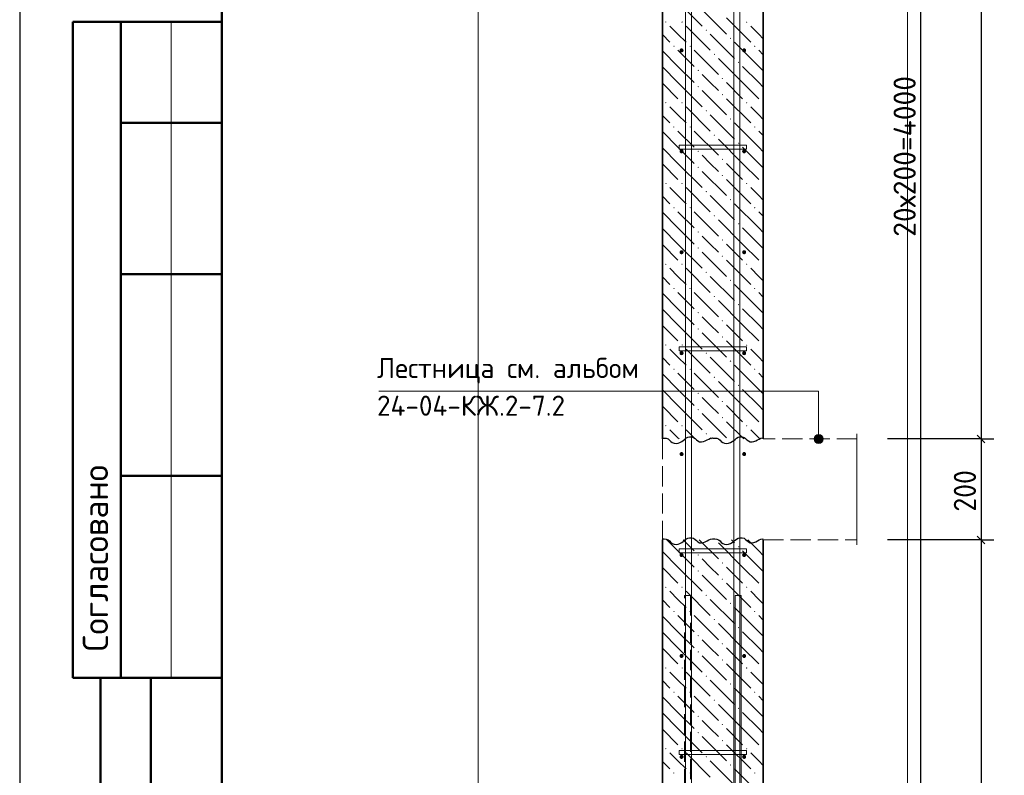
# Model space of a CAD drawing. Header units: millimetres. Extents: x 0 to 50400, y 0 to 35640.
# Tile 2 of 12: x 0 to 11699, y 9641 to 18625. Entities that reach past the tile are written whole.
import ezdxf

# ---------------------------------------------------------------- set-up
doc = ezdxf.new("R2010")
doc.units = ezdxf.units.MM
doc.linetypes.add('______2', pattern=[324, 240, -84])
for name, color, linetype, lineweight in [('Standard', 7, 'Continuous', 25), ('Выпуски арматуры Г-обр.', 52, 'Continuous', 25), ('ЖБ Лестница', 52, 'Continuous', 25), ('ЖБ Стена верхний уровень', 7, 'Continuous', 35), ('Позиционная метка линия выноска', 7, 'Continuous', 13), ('Позиционная метка номер позиции', 7, 'Continuous', 13), ('Примечания', 7, 'Continuous', 13)]:
    doc.layers.add(name, color=color, linetype=linetype, lineweight=lineweight)
doc.layers.add('Размерная выноска', color=7, linetype='Continuous')
for name, color, linetype, true_color in [('Стена фоновая арматура У1', 7, '______2', 0xa0a0a0), ('Стена фоновая арматура Х1', 7, '______2', 0xa0a0a0), ('Стена фоновая затяжка С-обр.', 7, '______2', 0xa0a0a0)]:
    doc.layers.add(name, color=color, linetype=linetype, true_color=true_color)
doc.styles.add('ISOCPEUR', font='txt')

msp = doc.modelspace()

# ---------------------------------------------------------------- hatches: boundary and pattern name
at = {"layer": 'ЖБ Стена верхний уровень', "linetype": 'Continuous', "lineweight": 18, "transparency": 33554687}
for points in [[(7670, 18597), (7678, 18605), (7686, 18597), (7678, 18589)], [(7862, 18597), (7870, 18605), (7878, 18597), (7870, 18589)], [(8630, 18597), (8638, 18605), (8646, 18597), (8638, 18589)], [(8822, 18597), (8830, 18605), (8836, 18598), (8836, 18596), (8830, 18589)], [(8150, 18501), (8158, 18509), (8166, 18501), (8158, 18493)], [(8438, 18405), (8446, 18413), (8454, 18405), (8446, 18397)], [(7766, 18309), (7774, 18317), (7782, 18309), (7774, 18301)], [(7958, 18309), (7966, 18317), (7974, 18309), (7966, 18301)], [(8726, 18309), (8734, 18317), (8742, 18309), (8734, 18301)], [(8246, 18213), (8254, 18221), (8262, 18213), (8254, 18205)], [(8054, 18021), (8062, 18029), (8070, 18021), (8062, 18013)], [(8534, 18117), (8542, 18125), (8550, 18117), (8542, 18109)], [(8342, 17925), (8350, 17933), (8358, 17925), (8350, 17917)], [(8054, 17829), (8062, 17837), (8070, 17829), (8062, 17821)], [(8342, 17733), (8350, 17741), (8358, 17733), (8350, 17725)], [(7670, 17637), (7678, 17645), (7686, 17637), (7678, 17629)], [(7862, 17637), (7870, 17645), (7878, 17637), (7870, 17629)], [(8630, 17637), (8638, 17645), (8646, 17637), (8638, 17629)], [(8822, 17637), (8830, 17645), (8836, 17638), (8836, 17636), (8830, 17629)], [(8150, 17541), (8158, 17549), (8166, 17541), (8158, 17533)], [(8438, 17445), (8446, 17453), (8454, 17445), (8446, 17437)], [(7766, 17349), (7774, 17357), (7782, 17349), (7774, 17341)], [(7958, 17349), (7966, 17357), (7974, 17349), (7966, 17341)], [(8726, 17349), (8734, 17357), (8742, 17349), (8734, 17341)], [(8246, 17253), (8254, 17261), (8262, 17253), (8254, 17245)], [(8534, 17157), (8542, 17165), (8550, 17157), (8542, 17149)], [(8054, 17061), (8062, 17069), (8070, 17061), (8062, 17053)], [(8342, 16965), (8350, 16973), (8358, 16965), (8350, 16957)], [(8054, 16869), (8062, 16877), (8070, 16869), (8062, 16861)], [(8342, 16773), (8350, 16781), (8358, 16773), (8350, 16765)], [(7670, 16677), (7678, 16685), (7686, 16677), (7678, 16669)], [(7862, 16677), (7870, 16685), (7878, 16677), (7870, 16669)], [(8630, 16677), (8638, 16685), (8646, 16677), (8638, 16669)], [(8822, 16677), (8830, 16685), (8836, 16678), (8836, 16676), (8830, 16669)], [(8150, 16581), (8158, 16589), (8166, 16581), (8158, 16573)], [(7766, 16389), (7774, 16397), (7782, 16389), (7774, 16381)], [(7958, 16389), (7966, 16397), (7974, 16389), (7966, 16381)], [(8438, 16485), (8446, 16493), (8454, 16485), (8446, 16477)], [(8726, 16389), (8734, 16397), (8742, 16389), (8734, 16381)], [(8246, 16293), (8254, 16301), (8262, 16293), (8254, 16285)], [(8534, 16197), (8542, 16205), (8550, 16197), (8542, 16189)], [(8054, 16101), (8062, 16109), (8070, 16101), (8062, 16093)], [(8054, 15909), (8062, 15917), (8070, 15909), (8062, 15901)], [(8342, 16005), (8350, 16013), (8358, 16005), (8350, 15997)], [(8342, 15813), (8350, 15821), (8358, 15813), (8350, 15805)], [(7670, 15717), (7678, 15725), (7686, 15717), (7678, 15709)], [(7862, 15717), (7870, 15725), (7878, 15717), (7870, 15709)], [(8630, 15717), (8638, 15725), (8646, 15717), (8638, 15709)], [(8822, 15717), (8830, 15725), (8836, 15718), (8836, 15716), (8830, 15709)], [(8150, 15621), (8158, 15629), (8166, 15621), (8158, 15613)], [(8438, 15525), (8446, 15533), (8454, 15525), (8446, 15517)], [(7766, 15429), (7774, 15437), (7782, 15429), (7774, 15421)], [(7958, 15429), (7966, 15437), (7974, 15429), (7966, 15421)], [(8246, 15333), (8254, 15341), (8262, 15333), (8254, 15325)], [(8726, 15429), (8734, 15437), (8742, 15429), (8734, 15421)], [(8534, 15237), (8542, 15245), (8550, 15237), (8542, 15229)], [(8054, 15141), (8062, 15149), (8070, 15141), (8062, 15133)], [(8342, 15045), (8350, 15053), (8358, 15045), (8350, 15037)], [(8054, 14949), (8062, 14957), (8070, 14949), (8062, 14941)], [(8342, 14853), (8350, 14861), (8358, 14853), (8350, 14845)], [(7670, 14757), (7678, 14765), (7686, 14757), (7678, 14749)], [(7862, 14757), (7870, 14765), (7878, 14757), (7870, 14749)], [(8630, 14757), (8638, 14765), (8646, 14757), (8638, 14749)], [(8822, 14757), (8830, 14765), (8836, 14758), (8836, 14756), (8830, 14749)], [(8150, 14661), (8158, 14669), (8166, 14661), (8158, 14653)], [(8438, 14565), (8446, 14573), (8454, 14565), (8446, 14557)], [(7766, 14469), (7774, 14477), (7782, 14469), (7774, 14461)], [(7958, 14469), (7966, 14477), (7974, 14469), (7966, 14461)], [(8726, 14469), (8734, 14477), (8742, 14469), (8734, 14461)], [(8246, 14373), (8254, 14381), (8262, 14373), (8254, 14365)], [(8534, 14277), (8542, 14285), (8550, 14277), (8542, 14269)], [(8054, 14181), (8062, 14189), (8070, 14181), (8062, 14173)], [(8342, 14085), (8350, 14093), (8358, 14085), (8350, 14077)], [(8054, 13989), (8062, 13997), (8070, 13989), (8062, 13981)], [(8342, 13893), (8350, 13901), (8358, 13893), (8350, 13885)], [(7670, 13797), (7678, 13805), (7686, 13797), (7678, 13789)], [(7862, 13797), (7870, 13805), (7878, 13797), (7870, 13789)], [(8150, 13701), (8158, 13709), (8166, 13701), (8158, 13693)], [(8630, 13797), (8638, 13805), (8646, 13797), (8638, 13789)], [(8822, 13797), (8830, 13805), (8836, 13798), (8836, 13796), (8830, 13789)], [(8534, 12357), (8542, 12365), (8550, 12357), (8542, 12349)], [(8054, 12261), (8062, 12269), (8070, 12261), (8062, 12253)], [(8342, 12165), (8350, 12173), (8358, 12165), (8350, 12157)], [(8054, 12069), (8062, 12077), (8070, 12069), (8062, 12061)], [(8342, 11973), (8350, 11981), (8358, 11973), (8350, 11965)], [(7670, 11877), (7678, 11885), (7686, 11877), (7678, 11869)], [(7862, 11877), (7870, 11885), (7878, 11877), (7870, 11869)], [(8630, 11877), (8638, 11885), (8646, 11877), (8638, 11869)], [(8822, 11877), (8830, 11885), (8836, 11878), (8836, 11876), (8830, 11869)], [(8150, 11781), (8158, 11789), (8166, 11781), (8158, 11773)], [(7766, 11589), (7774, 11597), (7782, 11589), (7774, 11581)], [(7958, 11589), (7966, 11597), (7974, 11589), (7966, 11581)], [(8438, 11685), (8446, 11693), (8454, 11685), (8446, 11677)], [(8726, 11589), (8734, 11597), (8742, 11589), (8734, 11581)], [(8246, 11493), (8254, 11501), (8262, 11493), (8254, 11485)], [(8534, 11397), (8542, 11405), (8550, 11397), (8542, 11389)], [(8054, 11301), (8062, 11309), (8070, 11301), (8062, 11293)], [(8054, 11109), (8062, 11117), (8070, 11109), (8062, 11101)], [(8342, 11205), (8350, 11213), (8358, 11205), (8350, 11197)], [(8342, 11013), (8350, 11021), (8358, 11013), (8350, 11005)], [(7670, 10917), (7678, 10925), (7686, 10917), (7678, 10909)], [(7862, 10917), (7870, 10925), (7878, 10917), (7870, 10909)], [(8630, 10917), (8638, 10925), (8646, 10917), (8638, 10909)], [(8822, 10917), (8830, 10925), (8836, 10918), (8836, 10916), (8830, 10909)], [(8150, 10821), (8158, 10829), (8166, 10821), (8158, 10813)], [(8438, 10725), (8446, 10733), (8454, 10725), (8446, 10717)], [(7766, 10629), (7774, 10637), (7782, 10629), (7774, 10621)], [(7958, 10629), (7966, 10637), (7974, 10629), (7966, 10621)], [(8246, 10533), (8254, 10541), (8262, 10533), (8254, 10525)], [(8726, 10629), (8734, 10637), (8742, 10629), (8734, 10621)], [(8534, 10437), (8542, 10445), (8550, 10437), (8542, 10429)], [(8054, 10341), (8062, 10349), (8070, 10341), (8062, 10333)], [(8342, 10245), (8350, 10253), (8358, 10245), (8350, 10237)], [(8054, 10149), (8062, 10157), (8070, 10149), (8062, 10141)], [(7670, 9957), (7678, 9965), (7686, 9957), (7678, 9949)], [(7862, 9957), (7870, 9965), (7878, 9957), (7870, 9949)], [(8342, 10053), (8350, 10061), (8358, 10053), (8350, 10045)], [(8630, 9957), (8638, 9965), (8646, 9957), (8638, 9949)], [(8822, 9957), (8830, 9965), (8836, 9958), (8836, 9956), (8830, 9949)], [(8150, 9861), (8158, 9869), (8166, 9861), (8158, 9853)], [(8438, 9765), (8446, 9773), (8454, 9765), (8446, 9757)], [(7766, 9669), (7774, 9677), (7782, 9669), (7774, 9661)], [(7958, 9669), (7966, 9677), (7974, 9669), (7966, 9661)], [(8726, 9669), (8734, 9677), (8742, 9669), (8734, 9661)]]:
    msp.add_hatch(color=7, dxfattribs=at).paths.add_polyline_path(points, flags=16)
at = {"layer": 'Позиционная метка линия выноска', "linetype": 'Continuous', "lineweight": 13, "transparency": 33554687}
for points in [[(9466, 13687), (9520, 13687), (9493, 13694)], [(9439, 13640), (9547, 13640), (9540, 13667)], [(9439, 13640), (9540, 13667), (9447, 13667)], [(9447, 13613), (9547, 13640), (9439, 13640)], [(9447, 13667), (9540, 13667), (9520, 13687)], [(9447, 13667), (9520, 13687), (9466, 13687)], [(9447, 13613), (9540, 13613), (9547, 13640)], [(9466, 13594), (9540, 13613), (9447, 13613)], [(9466, 13594), (9520, 13594), (9540, 13613)], [(9520, 13594), (9466, 13594), (9493, 13586)]]:
    msp.add_hatch(color=7, dxfattribs=at).paths.add_polyline_path(points)
at = {"layer": 'Стена фоновая арматура У1', "linetype": 'Continuous', "lineweight": 13, "transparency": 33554687}
for points in [[(7888, 18260), (7887, 18270), (7881, 18277), (7874, 18283), (7864, 18284), (7855, 18283), (7847, 18277), (7842, 18270), (7840, 18260), (7842, 18251), (7847, 18243), (7855, 18238), (7864, 18236), (7874, 18238), (7881, 18243), (7887, 18251)], [(8632, 18260), (8631, 18270), (8625, 18277), (8618, 18283), (8608, 18284), (8599, 18283), (8592, 18277), (8586, 18270), (8584, 18260), (8586, 18251), (8592, 18243), (8599, 18238), (8608, 18236), (8618, 18238), (8625, 18243), (8631, 18251)], [(7888, 17060), (7887, 17070), (7881, 17077), (7874, 17083), (7864, 17084), (7855, 17083), (7847, 17077), (7842, 17070), (7840, 17060), (7842, 17051), (7847, 17043), (7855, 17038), (7864, 17036), (7874, 17038), (7881, 17043), (7887, 17051)], [(8632, 17060), (8631, 17070), (8625, 17077), (8618, 17083), (8608, 17084), (8599, 17083), (8592, 17077), (8586, 17070), (8584, 17060), (8586, 17051), (8592, 17043), (8599, 17038), (8608, 17036), (8618, 17038), (8625, 17043), (8631, 17051)], [(7888, 15860), (7887, 15870), (7881, 15877), (7874, 15883), (7864, 15884), (7855, 15883), (7847, 15877), (7842, 15870), (7840, 15860), (7842, 15851), (7847, 15843), (7855, 15838), (7864, 15836), (7874, 15838), (7881, 15843), (7887, 15851)], [(8632, 15860), (8631, 15870), (8625, 15877), (8618, 15883), (8608, 15884), (8599, 15883), (8592, 15877), (8586, 15870), (8584, 15860), (8586, 15851), (8592, 15843), (8599, 15838), (8608, 15836), (8618, 15838), (8625, 15843), (8631, 15851)], [(7888, 14660), (7887, 14670), (7881, 14677), (7874, 14683), (7864, 14684), (7855, 14683), (7847, 14677), (7842, 14670), (7840, 14660), (7842, 14651), (7847, 14643), (7855, 14638), (7864, 14636), (7874, 14638), (7881, 14643), (7887, 14651)], [(8632, 14660), (8631, 14670), (8625, 14677), (8618, 14683), (8608, 14684), (8599, 14683), (8592, 14677), (8586, 14670), (8584, 14660), (8586, 14651), (8592, 14643), (8599, 14638), (8608, 14636), (8618, 14638), (8625, 14643), (8631, 14651)], [(7888, 13460), (7887, 13470), (7881, 13477), (7874, 13483), (7864, 13484), (7855, 13483), (7847, 13477), (7842, 13470), (7840, 13460), (7842, 13451), (7847, 13443), (7855, 13438), (7864, 13436), (7874, 13438), (7881, 13443), (7887, 13451)], [(8632, 13460), (8631, 13470), (8625, 13477), (8618, 13483), (8608, 13484), (8599, 13483), (8592, 13477), (8586, 13470), (8584, 13460), (8586, 13451), (8592, 13443), (8599, 13438), (8608, 13436), (8618, 13438), (8625, 13443), (8631, 13451)], [(7888, 12260), (7887, 12270), (7881, 12277), (7874, 12283), (7864, 12284), (7855, 12283), (7847, 12277), (7842, 12270), (7840, 12260), (7842, 12251), (7847, 12243), (7855, 12238), (7864, 12236), (7874, 12238), (7881, 12243), (7887, 12251)], [(8632, 12260), (8631, 12270), (8625, 12277), (8618, 12283), (8608, 12284), (8599, 12283), (8592, 12277), (8586, 12270), (8584, 12260), (8586, 12251), (8592, 12243), (8599, 12238), (8608, 12236), (8618, 12238), (8625, 12243), (8631, 12251)], [(7888, 11060), (7887, 11070), (7881, 11077), (7874, 11083), (7864, 11084), (7855, 11083), (7847, 11077), (7842, 11070), (7840, 11060), (7842, 11051), (7847, 11043), (7855, 11038), (7864, 11036), (7874, 11038), (7881, 11043), (7887, 11051)], [(8632, 11060), (8631, 11070), (8625, 11077), (8618, 11083), (8608, 11084), (8599, 11083), (8592, 11077), (8586, 11070), (8584, 11060), (8586, 11051), (8592, 11043), (8599, 11038), (8608, 11036), (8618, 11038), (8625, 11043), (8631, 11051)], [(7888, 9860), (7887, 9870), (7881, 9877), (7874, 9883), (7864, 9884), (7855, 9883), (7847, 9877), (7842, 9870), (7840, 9860), (7842, 9851), (7847, 9843), (7855, 9838), (7864, 9836), (7874, 9838), (7881, 9843), (7887, 9851)], [(8632, 9860), (8631, 9870), (8625, 9877), (8618, 9883), (8608, 9884), (8599, 9883), (8592, 9877), (8586, 9870), (8584, 9860), (8586, 9851), (8592, 9843), (8599, 9838), (8608, 9836), (8618, 9838), (8625, 9843), (8631, 9851)]]:
    msp.add_hatch(color=7, dxfattribs=at).paths.add_polyline_path(points)

# ---------------------------------------------------------------- linework, layer by layer
at = {"layer": 'Standard', "color": 7, "linetype": 'Continuous', "lineweight": 25, "transparency": 33554687}
for p, q in [((2400, 35040), (2400, 1270)), ((11378, 13685), (11468, 13595)), ((11378, 12485), (11468, 12395))]:
    msp.add_line(p, q, dxfattribs=at)
at = {"layer": 'Standard', "color": 7, "linetype": 'Continuous', "lineweight": -3, "transparency": 33554687}
for p, q in [((11423, 30140), (11423, 13640)), ((10707, 5060), (10707, 29060)), ((11423, 13640), (11273, 13640)), ((11423, 13640), (11573, 13640)), ((11423, 13640), (11423, 12440)), ((11423, 12440), (11273, 12440)), ((11423, 12440), (11573, 12440)), ((11423, 12440), (11423, 4580))]:
    msp.add_line(p, q, dxfattribs=at)
at = {"layer": 'Standard', "color": 7, "linetype": 'Continuous', "lineweight": 50, "transparency": 33554687}
for p, q in [((7, 18600), (0, 18600)), ((2400, 18600), (632, 18600)), ((632, 18600), (632, 10800)), ((632, 18600), (632, 10800)), ((1200, 18600), (1200, 10800)), ((2400, 17400), (1200, 17400)), ((2400, 15600), (1200, 15600)), ((2400, 13200), (1200, 13200)), ((0, 10800), (7, 10800)), ((632, 10800), (2400, 10800)), ((960, 600), (960, 10800)), ((960, 600), (960, 10800)), ((1560, 600), (1560, 10800))]:
    msp.add_line(p, q, dxfattribs=at)
at = {"layer": 'Standard', "color": 7, "linetype": 'Continuous', "lineweight": 13, "transparency": 33554687}
msp.add_line((1800, 18600), (1800, 10800), dxfattribs=at)
at = {"layer": 'Standard', "color": 7, "linetype": 'Continuous', "lineweight": 25, "transparency": 33554687}
msp.add_lwpolyline([(0, 0), (50400, 0), (50400, 35640), (0, 35640), (0, 0)], close=True, dxfattribs=at)
at = {"layer": 'Standard', "color": 7, "linetype": 'Continuous', "lineweight": 13, "transparency": 33554687}
msp.add_lwpolyline([(50400, 35640), (0, 35640), (0, 0), (50400, 0), (50400, 35640)], dxfattribs=at)
at = {"layer": 'Standard', "color": 7, "linetype": 'Continuous', "lineweight": 50, "transparency": 33554687}
msp.add_lwpolyline([(2400, 35040), (49800, 35040), (49800, 600), (2400, 600), (2400, 35040)], close=True, dxfattribs=at)
at = {"layer": 'Standard', "color": 254, "linetype": 'Continuous', "lineweight": 13, "true_color": 0xc4c4ff, "transparency": 33554687}
msp.add_lwpolyline([(5449, 2111), (10549, 2111), (10549, 33542), (5449, 33542), (5449, 2111)], dxfattribs=at)
at = {"layer": 'Standard', "color": 7, "linetype": 'Continuous', "lineweight": -3, "transparency": 33554687}
for points in [[(11423, 13640), (11403, 13640), (11403, 13640), (11403, 13640), (11403, 13640), (10312, 13640)], [(11423, 12440), (11403, 12440), (11403, 12440), (10312, 12440)]]:
    msp.add_lwpolyline(points, dxfattribs=at)
at = {"layer": 'Выпуски арматуры Г-обр.', "color": 251, "linetype": '______2', "lineweight": 13, "true_color": 0x656565, "transparency": 33554687}
msp.add_lwpolyline([(7972, 11780), (7972, 2675), (7900, 2675), (7900, 11780), (7972, 11780)], dxfattribs=at)
at = {"layer": 'ЖБ Лестница', "color": 253, "linetype": '______2', "lineweight": 18, "true_color": 0xa0a0a0, "transparency": 33554687}
for p, q in [((7636, 13640), (7636, 12440)), ((9949, 13640), (8836, 13640)), ((8836, 12440), (9949, 12440))]:
    msp.add_line(p, q, dxfattribs=at)
at = {"layer": 'ЖБ Стена верхний уровень', "color": 7, "linetype": 'Continuous', "lineweight": 35, "transparency": 33554687}
for p, q in [((7636, 30140), (7636, 13640)), ((8836, 13640), (8836, 30140)), ((7636, 12440), (7636, 4580)), ((8836, 4580), (8836, 12440))]:
    msp.add_line(p, q, dxfattribs=at)
at = {"layer": 'ЖБ Стена верхний уровень', "color": 9, "linetype": 'Continuous', "lineweight": 18, "true_color": 0xc7c7c7, "transparency": 33554687}
for p, q in [((7822, 18837), (8110, 18549)), ((8110, 18741), (8398, 18453)), ((8398, 18645), (8686, 18357)), ((7822, 18453), (7726, 18549)), ((7918, 18549), (8206, 18261)), ((8782, 18453), (8686, 18549)), ((7636, 18447), (7726, 18357)), ((7918, 18357), (7822, 18453)), ((8206, 18453), (8494, 18165)), ((8836, 18399), (8782, 18453)), ((7822, 18069), (7636, 18255)), ((7822, 18261), (8014, 18069)), ((8014, 18261), (8302, 17973)), ((8782, 18069), (8494, 18357)), ((8782, 18261), (8836, 18207)), ((8590, 17877), (8302, 18165)), ((7636, 18063), (7822, 17877)), ((7822, 18069), (8014, 17877)), ((8590, 18069), (8782, 17877)), ((8782, 18069), (8836, 18015)), ((8206, 17877), (8110, 17973)), ((7636, 17871), (7822, 17685)), ((7822, 17877), (8110, 17589)), ((8302, 17781), (8206, 17877)), ((8398, 17877), (8590, 17685)), ((8590, 17877), (8782, 17685)), ((8782, 17877), (8836, 17823)), ((8110, 17781), (8398, 17493)), ((8398, 17685), (8686, 17397)), ((7822, 17493), (7726, 17589)), ((7918, 17589), (8206, 17301)), ((8782, 17493), (8686, 17589)), ((7636, 17487), (7726, 17397)), ((7918, 17397), (7822, 17493)), ((8206, 17493), (8494, 17205)), ((8836, 17439), (8782, 17493)), ((8782, 17109), (8494, 17397)), ((7822, 17109), (7636, 17295)), ((7822, 17301), (8014, 17109)), ((8014, 17301), (8302, 17013)), ((8590, 16917), (8302, 17205)), ((8782, 17301), (8836, 17247)), ((7636, 17103), (7822, 16917)), ((7822, 17109), (8014, 16917)), ((8590, 17109), (8782, 16917)), ((8782, 17109), (8836, 17055)), ((8206, 16917), (8110, 17013)), ((7636, 16911), (7822, 16725)), ((7822, 16917), (8110, 16629)), ((8302, 16821), (8206, 16917)), ((8398, 16917), (8590, 16725)), ((8590, 16917), (8782, 16725)), ((8782, 16917), (8836, 16863)), ((8110, 16821), (8398, 16533)), ((7822, 16533), (7726, 16629)), ((7918, 16629), (8206, 16341)), ((8398, 16725), (8686, 16437)), ((8782, 16533), (8686, 16629)), ((7636, 16527), (7726, 16437)), ((7918, 16437), (7822, 16533)), ((8206, 16533), (8494, 16245)), ((8836, 16479), (8782, 16533)), ((8782, 16149), (8494, 16437)), ((7822, 16149), (7636, 16335)), ((7822, 16341), (8014, 16149)), ((8014, 16341), (8302, 16053)), ((8782, 16341), (8836, 16287)), ((7822, 16149), (8014, 15957)), ((8590, 15957), (8302, 16245)), ((8590, 16149), (8782, 15957)), ((8782, 16149), (8836, 16095)), ((7636, 16143), (7822, 15957)), ((8206, 15957), (8110, 16053)), ((7636, 15951), (7822, 15765)), ((7822, 15957), (8110, 15669)), ((8302, 15861), (8206, 15957)), ((8398, 15957), (8590, 15765)), ((8590, 15957), (8782, 15765)), ((8782, 15957), (8836, 15903)), ((8110, 15861), (8398, 15573)), ((8398, 15765), (8686, 15477)), ((7636, 15567), (7726, 15477)), ((7822, 15573), (7726, 15669)), ((7918, 15477), (7822, 15573)), ((7918, 15669), (8206, 15381)), ((8206, 15573), (8494, 15285)), ((8782, 15573), (8686, 15669)), ((8836, 15519), (8782, 15573)), ((8782, 15189), (8494, 15477)), ((7822, 15189), (7636, 15375)), ((7822, 15381), (8014, 15189)), ((8014, 15381), (8302, 15093)), ((8782, 15381), (8836, 15327)), ((8590, 14997), (8302, 15285)), ((7636, 15183), (7822, 14997)), ((7822, 15189), (8014, 14997)), ((8206, 14997), (8110, 15093)), ((8590, 15189), (8782, 14997)), ((8782, 15189), (8836, 15135)), ((7636, 14991), (7822, 14805)), ((7822, 14997), (8110, 14709)), ((8302, 14901), (8206, 14997)), ((8398, 14997), (8590, 14805)), ((8590, 14997), (8782, 14805)), ((8782, 14997), (8836, 14943)), ((8110, 14901), (8398, 14613)), ((8398, 14805), (8686, 14517)), ((7822, 14613), (7726, 14709)), ((7918, 14709), (8206, 14421)), ((8782, 14613), (8686, 14709)), ((7636, 14607), (7726, 14517)), ((7918, 14517), (7822, 14613)), ((8206, 14613), (8494, 14325)), ((8782, 14229), (8494, 14517)), ((8836, 14559), (8782, 14613)), ((7822, 14229), (7636, 14415)), ((7822, 14421), (8014, 14229)), ((8014, 14421), (8302, 14133)), ((8782, 14421), (8836, 14367)), ((8590, 14037), (8302, 14325)), ((7636, 14223), (7822, 14037)), ((7822, 14229), (8014, 14037)), ((8590, 14229), (8782, 14037)), ((8782, 14229), (8836, 14175)), ((8206, 14037), (8110, 14133)), ((7636, 14031), (7822, 13845)), ((7822, 14037), (8110, 13749)), ((8110, 13941), (8398, 13653)), ((8302, 13941), (8206, 14037)), ((8398, 14037), (8590, 13845)), ((8590, 14037), (8782, 13845)), ((8782, 14037), (8836, 13983)), ((8398, 13845), (8603, 13640)), ((7822, 13653), (7726, 13749)), ((7918, 13749), (8027, 13640)), ((8782, 13653), (8686, 13749)), ((7636, 13647), (7643, 13640)), ((7835, 13640), (7822, 13653)), ((8206, 13653), (8219, 13640)), ((8795, 13640), (8782, 13653)), ((7822, 12309), (7691, 12440)), ((7883, 12440), (8014, 12309)), ((8075, 12440), (8302, 12213)), ((8590, 12117), (8302, 12405)), ((8459, 12440), (8494, 12405)), ((8782, 12309), (8651, 12440)), ((7636, 12303), (7822, 12117)), ((7822, 12309), (8014, 12117)), ((8590, 12309), (8782, 12117)), ((8782, 12309), (8836, 12255)), ((8206, 12117), (8110, 12213)), ((7636, 12111), (7822, 11925)), ((7822, 12117), (8110, 11829)), ((8302, 12021), (8206, 12117)), ((8398, 12117), (8590, 11925)), ((8590, 12117), (8782, 11925)), ((8782, 12117), (8836, 12063)), ((8110, 12021), (8398, 11733)), ((7822, 11733), (7726, 11829)), ((7918, 11829), (8206, 11541)), ((8398, 11925), (8686, 11637)), ((8782, 11733), (8686, 11829)), ((7636, 11727), (7726, 11637)), ((7918, 11637), (7822, 11733)), ((8206, 11733), (8494, 11445)), ((8836, 11679), (8782, 11733)), ((8782, 11349), (8494, 11637)), ((7822, 11349), (7636, 11535)), ((7822, 11541), (8014, 11349)), ((8014, 11541), (8302, 11253)), ((8782, 11541), (8836, 11487)), ((7822, 11349), (8014, 11157)), ((8590, 11157), (8302, 11445)), ((8590, 11349), (8782, 11157)), ((8782, 11349), (8836, 11295)), ((7636, 11343), (7822, 11157)), ((8206, 11157), (8110, 11253)), ((7636, 11151), (7822, 10965)), ((7822, 11157), (8110, 10869)), ((8302, 11061), (8206, 11157)), ((8398, 11157), (8590, 10965)), ((8590, 11157), (8782, 10965)), ((8782, 11157), (8836, 11103)), ((8110, 11061), (8398, 10773)), ((8398, 10965), (8686, 10677)), ((7636, 10767), (7726, 10677)), ((7822, 10773), (7726, 10869)), ((7918, 10677), (7822, 10773)), ((7918, 10869), (8206, 10581)), ((8206, 10773), (8494, 10485)), ((8782, 10773), (8686, 10869)), ((8836, 10719), (8782, 10773)), ((8782, 10389), (8494, 10677)), ((7822, 10389), (7636, 10575)), ((7822, 10581), (8014, 10389)), ((8014, 10581), (8302, 10293)), ((8782, 10581), (8836, 10527)), ((8590, 10197), (8302, 10485)), ((7636, 10383), (7822, 10197)), ((7822, 10389), (8014, 10197)), ((8590, 10389), (8782, 10197)), ((8782, 10389), (8836, 10335)), ((7636, 10191), (7822, 10005)), ((7822, 10197), (8110, 9909)), ((8206, 10197), (8110, 10293)), ((8302, 10101), (8206, 10197)), ((8398, 10197), (8590, 10005)), ((8590, 10197), (8782, 10005)), ((8782, 10197), (8836, 10143)), ((8110, 10101), (8398, 9813)), ((8398, 10005), (8686, 9717)), ((7822, 9813), (7726, 9909)), ((7918, 9909), (8206, 9621)), ((8782, 9813), (8686, 9909)), ((7636, 9807), (7726, 9717)), ((7918, 9717), (7822, 9813)), ((8206, 9813), (8494, 9525)), ((8782, 9429), (8494, 9717)), ((8836, 9759), (8782, 9813))]:
    msp.add_line(p, q, dxfattribs=at)
at = {"layer": 'Позиционная метка линия выноска', "color": 7, "linetype": 'Continuous', "lineweight": 13, "transparency": 33554687}
for p, q in [((9493, 13694), (9493, 13694)), ((9439, 13640), (9439, 13640)), ((9493, 13586), (9493, 13586)), ((9547, 13640), (9547, 13640))]:
    msp.add_line(p, q, dxfattribs=at)
msp.add_lwpolyline([(9493, 13640), (9493, 14207), (4266, 14207)], dxfattribs=at)
msp.add_circle((9493, 13640), 54, dxfattribs=at)
at = {"layer": 'Примечания', "color": 7, "linetype": 'Continuous', "lineweight": 25, "transparency": 33554687}
for p, q in [((8836, 13651), (8836, 13651)), ((8836, 12451), (8836, 12451))]:
    msp.add_line(p, q, dxfattribs=at)
for points in [[(7636, 13651), (7659, 13651), (7683, 13648), (7704, 13640), (7722, 13627), (7737, 13611), (7754, 13598), (7776, 13590), (7800, 13586), (7823, 13591), (7845, 13599), (7866, 13609), (7884, 13622), (7900, 13635), (7917, 13649), (7938, 13660), (7960, 13666), (7984, 13665), (8008, 13659), (8025, 13646), (8041, 13631), (8058, 13617), (8078, 13607), (8102, 13605), (8125, 13610), (8146, 13619), (8167, 13630), (8188, 13639), (8208, 13649), (8232, 13654), (8236, 13654)], [(8236, 13651), (8259, 13651), (8283, 13648), (8304, 13640), (8322, 13627), (8337, 13611), (8354, 13598), (8376, 13590), (8400, 13586), (8423, 13591), (8445, 13599), (8466, 13609), (8484, 13622), (8500, 13635), (8517, 13649), (8538, 13660), (8560, 13666), (8584, 13665), (8608, 13659), (8625, 13646), (8641, 13631), (8658, 13617), (8678, 13607), (8702, 13605), (8725, 13610), (8746, 13619), (8767, 13630), (8788, 13639), (8808, 13649), (8832, 13654), (8836, 13654)], [(7636, 12451), (7659, 12451), (7683, 12448), (7704, 12440), (7722, 12427), (7737, 12411), (7754, 12398), (7776, 12390), (7800, 12386), (7823, 12391), (7845, 12399), (7866, 12409), (7884, 12422), (7900, 12435), (7917, 12449), (7938, 12460), (7960, 12466), (7984, 12465), (8008, 12459), (8025, 12446), (8041, 12431), (8058, 12417), (8078, 12407), (8102, 12405), (8125, 12410), (8146, 12419), (8167, 12430), (8188, 12439), (8208, 12449), (8232, 12454), (8236, 12454)], [(8236, 12451), (8259, 12451), (8283, 12448), (8304, 12440), (8322, 12427), (8337, 12411), (8354, 12398), (8376, 12390), (8400, 12386), (8423, 12391), (8445, 12399), (8466, 12409), (8484, 12422), (8500, 12435), (8517, 12449), (8538, 12460), (8560, 12466), (8584, 12465), (8608, 12459), (8625, 12446), (8641, 12431), (8658, 12417), (8678, 12407), (8702, 12405), (8725, 12410), (8746, 12419), (8767, 12430), (8788, 12439), (8808, 12449), (8832, 12454), (8836, 12454)]]:
    msp.add_lwpolyline(points, dxfattribs=at)
at = {"layer": 'Размерная выноска', "color": 7, "linetype": 'Continuous', "lineweight": 13, "transparency": 33554687}
msp.add_line((9949, 13700), (9949, 12380), dxfattribs=at)
at = {"layer": 'Стена фоновая арматура Х1', "color": 7, "linetype": 'Continuous', "lineweight": 18, "transparency": 33554687}
for points in [[(7910, 4580), (7910, 32978), (7982, 32978), (7982, 4580), (7910, 4580)], [(8486, 4580), (8486, 32978), (8558, 32978), (8558, 4580), (8486, 4580)], [(8500, 2675), (8500, 11780), (8572, 11780), (8572, 2675), (8500, 2675)]]:
    msp.add_lwpolyline(points, dxfattribs=at)
at = {"layer": 'Стена фоновая затяжка С-обр.', "color": 98, "linetype": 'Continuous', "lineweight": 13, "true_color": 0x005000, "transparency": 33554687}
for points in [[(8635, 17087), (7837, 17087), (7837, 17135), (8635, 17135), (8635, 17087)], [(8635, 14687), (7837, 14687), (7837, 14735), (8635, 14735), (8635, 14687)], [(8635, 12287), (7837, 12287), (7837, 12335), (8635, 12335), (8635, 12287)], [(8635, 9887), (7837, 9887), (7837, 9935), (8635, 9935), (8635, 9887)]]:
    msp.add_lwpolyline(points, dxfattribs=at)

# ---------------------------------------------------------------- texts
at = {"layer": 'Standard', "color": 7, "linetype": 'Continuous', "lineweight": 25, "transparency": 33554687, "char_height": 264, "attachment_point": 7, "rotation": 90, "style": 'ISOCPEUR'}
for s, insert, width in [('\\W0.97;20х200=4000', (10647, 16044), 2186.23), ('\\W0.91;200', (11363, 12776), 674.39)]:
    msp.add_mtext(s, dxfattribs=dict(at, insert=insert, width=width))
at = {"layer": 'Standard', "color": 7, "linetype": 'Continuous', "lineweight": 50, "transparency": 33554687, "insert": (1050, 11114), "char_height": 300, "width": 2486.25, "attachment_point": 7, "rotation": 90, "style": 'ISOCPEUR'}
msp.add_mtext('\\A1;{\\fISOCPEUR|i0|b0;\\H300.000000;\\W1.000000;\\C7;Согласовано}\\P', dxfattribs=at)
at = {"layer": 'Позиционная метка номер позиции', "color": 7, "linetype": 'Continuous', "lineweight": 18, "transparency": 33554687, "char_height": 240, "attachment_point": 7, "style": 'ISOCPEUR'}
for s, insert, width in [('\\W0.98;Лестница см. альбом', (4246, 14299), 3308.74), ('\\W0.98;24-04-КЖ.2-7.2', (4246, 13915), 2419.96)]:
    msp.add_mtext(s, dxfattribs=dict(at, insert=insert, width=width))

doc.saveas('drawing.dxf')
